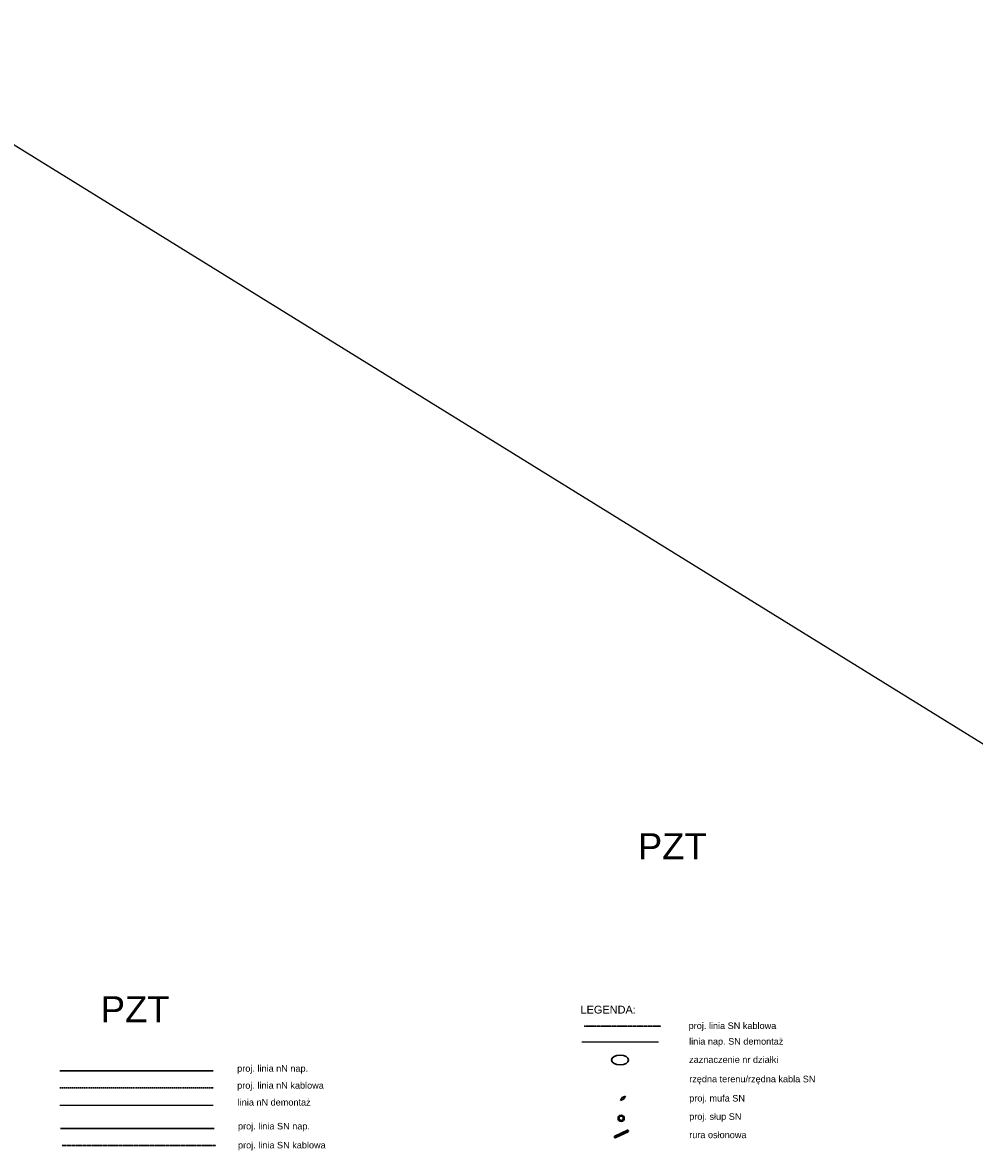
# Model space of a CAD drawing. Header units: metres. Extents: x -1993 to 4624, y 674 to 2411.
# Tile 4 of 14: x -1292 to -928, y 1545 to 1978. Entities that reach past the tile are written whole.
import ezdxf

# ---------------------------------------------------------------- set-up
doc = ezdxf.new("R2010")
doc.units = ezdxf.units.M
doc.linetypes.add('DASHDOT2', pattern=[0.5, 0.25, -0.125, 0, -0.125])
doc.linetypes.add('DASHED', pattern=[0.75, 0.5, -0.25])
for name, color, linetype, lineweight, true_color in [('# OBMBS-9x-19xxx __EI_opis_nN', 7, 'Continuous', 0, 0x007299), ('# OBMBS-9x-19xxx _nN PROJ. KABLE 04kV', 7, 'DASHED', 30, 0x007299), ('# OBMBS-9x-19xxx _nN PROJ. NAPOW 04kV', 7, 'Continuous', 30, 0x007299)]:
    doc.layers.add(name, color=color, linetype=linetype, lineweight=lineweight, true_color=true_color)
doc.layers.add('# OBMBS-9x-19xxx _EI_demontaż nN', color=7, linetype='Demontaż_(6m)', true_color=0x007299)
doc.layers.add('# OBMBS-9x-19xxx _EI_demontaż SN', color=1, linetype='Demontaż_(6m)')
for name, color, linetype, lineweight in [('# OBMBS-9x-19xxx _EI_przepusty', 1, 'DASHED', 15), ('# OBMBS-9x-19xxx _EI_tabelka', 250, 'Continuous', 25), ('# OBMBS-9x-19xxx _El_działki', 92, 'Continuous', 25), ('# OBMBS-9x-19xxx _SN PROJ. KABLE 15kV', 10, 'DASHDOT2', 30), ('# OBMBS-9x-19xxx _SN PROJ. NAPOW 15kV', 10, 'Continuous', 30)]:
    doc.layers.add(name, color=color, linetype=linetype, lineweight=lineweight)
doc.styles.add('linie', font='simplex.shx', dxfattribs={"height": 1})
doc.styles.get("Standard").update_dxf_attribs({"font": 'ARIAL.TTF'})
doc.linetypes.add('Demontaż_(6m)', pattern='A,6,["x",linie,S=2,R=0,X=-0.5238,Y=-0.66667],0', length=6)
doc.linetypes.add('FENCELINE5', pattern='A,8,-1,[148,AAA.SHX,S=1,R=0,X=0,Y=0],-1', length=10)

# ---------------------------------------------------------------- blocks, each defined once
blk = doc.blocks.new('słup SN')
at = {"layer": '# OBMBS-9x-19xxx _SN PROJ. NAPOW 15kV'}
for radius in [0.592, 0.409]:
    blk.add_circle((0, 0), radius, dxfattribs=at)
blk = doc.blocks.new('mufa SN')
at = {"layer": '# OBMBS-9x-19xxx _SN PROJ. KABLE 15kV', "linetype": 'ByBlock'}
for p, q in [((0, 0), (0.36, 0.57)), ((0, 0), (0.63, 0.23)), ((0.99, 0.8), (0.36, 0.57)), ((0.99, 0.8), (0.63, 0.23))]:
    blk.add_line(p, q, dxfattribs=at)
blk = doc.blocks.new('*U37')
at = {"layer": '# OBMBS-9x-19xxx _EI_przepusty', "color": 0, "linetype": 'ByBlock', "lineweight": 40}
for p, q in [((2.69, -0.25), (0.02, 0.12)), ((-0.02, -0.12), (2.66, -0.5))]:
    blk.add_line(p, q, dxfattribs=at)
for centre in [(0, 0), (2.67, -0.37)]:
    blk.add_ellipse(centre, major_axis=(0.017, 0.124), ratio=0.525623, dxfattribs=at)

msp = doc.modelspace()

# ---------------------------------------------------------------- linework, layer by layer
at = {"layer": '# OBMBS-9x-19xxx _EI_demontaż nN'}
msp.add_lwpolyline([(-1278.054, 1563.273), (-1219.3, 1563.273)], dxfattribs=at)
at = {"layer": '# OBMBS-9x-19xxx _EI_demontaż SN'}
msp.add_lwpolyline([(-1078.163, 1587.548), (-1048.786, 1587.548)], dxfattribs=at)
at = {"layer": '# OBMBS-9x-19xxx _El_działki', "linetype": 'Continuous', "lineweight": 30}
msp.add_ellipse((-1063.474, 1580.566), major_axis=(3.247, 0), ratio=0.5744681, dxfattribs=at)
at = {"layer": '# OBMBS-9x-19xxx _nN PROJ. KABLE 04kV', "color": 144, "true_color": 0x007299}
msp.add_lwpolyline([(-1278.054, 1569.911), (-1219.353, 1569.911)], dxfattribs=at)
at = {"layer": '# OBMBS-9x-19xxx _nN PROJ. NAPOW 04kV', "color": 4}
msp.add_lwpolyline([(-1278.054, 1576.415), (-1219.353, 1576.415)], dxfattribs=at)
at = {"layer": '# OBMBS-9x-19xxx _SN PROJ. KABLE 15kV'}
for points in [[(-1077.288, 1593.531), (-1047.887, 1593.531)], [(-1277.179, 1547.804), (-1218.377, 1547.804)]]:
    msp.add_lwpolyline(points, dxfattribs=at)
at = {"layer": '# OBMBS-9x-19xxx _SN PROJ. NAPOW 15kV'}
msp.add_lwpolyline([(-1277.835, 1554.299), (-1219.033, 1554.299)], dxfattribs=at)
msp.add_line((-1976.372, 2351.654), (655.941, 724.943))

# ---------------------------------------------------------------- block references
at = {"layer": '# OBMBS-9x-19xxx _EI_demontaż SN', "linetype": 'FENCELINE5', "xscale": 2, "yscale": 2, "zscale": 2}
msp.add_blockref('słup SN', (-1063.073, 1558.209), dxfattribs=at)
at = {"layer": '# OBMBS-9x-19xxx _SN PROJ. KABLE 15kV', "linetype": 'ByBlock', "xscale": 2, "yscale": 2, "zscale": 2}
msp.add_blockref('mufa SN', (-1063.387, 1565.087), dxfattribs=at)
at = {"layer": '# OBMBS-9x-19xxx _SN PROJ. KABLE 15kV', "linetype": 'ByBlock', "lineweight": 30, "xscale": 2, "yscale": 2, "zscale": 2, "rotation": 33.1316644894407}
msp.add_blockref('*U37', (-1065.43, 1551.051), dxfattribs=at)

# ---------------------------------------------------------------- texts
at = {"layer": '# OBMBS-9x-19xxx __EI_opis_nN', "linetype": 'FENCELINE5', "char_height": 10, "width": 58.81278, "attachment_point": 1}
for insert in [(-1056.678, 1667.392), (-1262.434, 1604.965)]:
    msp.add_mtext('PZT', dxfattribs=dict(at, insert=insert))
at = {"layer": '# OBMBS-9x-19xxx __EI_opis_nN', "char_height": 2.5, "width": 41.57153, "attachment_point": 1}
for s, insert in [('proj. linia nN nap.', (-1210.164, 1578.564)), ('proj. linia nN kablowa', (-1210.164, 1572.059)), ('linia nN demontaż', (-1209.978, 1565.593))]:
    msp.add_mtext(s, dxfattribs=dict(at, insert=insert))
at = {"layer": '# OBMBS-9x-19xxx _EI_demontaż SN', "char_height": 2.5, "attachment_point": 1}
for s, insert, width in [('linia nap. SN demontaż', (-1037.05, 1588.92), 41.57153), ('rzędna terenu/rzędna kabla SN', (-1037.009, 1574.496), 52.93875)]:
    msp.add_mtext(s, dxfattribs=dict(at, insert=insert, width=width))
at = {"layer": '# OBMBS-9x-19xxx _EI_tabelka', "linetype": 'FENCELINE5', "insert": (-1078.655, 1601.32), "char_height": 3, "width": 58.81278, "attachment_point": 1}
msp.add_mtext('LEGENDA:', dxfattribs=at)
at = {"layer": '# OBMBS-9x-19xxx _El_działki', "insert": (-1037.05, 1581.938), "char_height": 2.5, "width": 41.57153, "attachment_point": 1}
msp.add_mtext('zaznaczenie nr działki', dxfattribs=at)
at = {"layer": '# OBMBS-9x-19xxx _SN PROJ. KABLE 15kV', "char_height": 2.5, "attachment_point": 1}
for s, insert, width in [('proj. linia SN kablowa', (-1037.236, 1594.905), 41.57153), ('proj. mufa SN', (-1037.009, 1567.139), 52.93875), ('rura osłonowa', (-1037.009, 1553.102), 52.93875), ('proj. linia SN kablowa', (-1209.844, 1549.178), 41.57153)]:
    msp.add_mtext(s, dxfattribs=dict(at, insert=insert, width=width))
at = {"layer": '# OBMBS-9x-19xxx _SN PROJ. NAPOW 15kV', "char_height": 2.5, "attachment_point": 1}
for s, insert, width in [('proj. słup SN', (-1037.009, 1560.13), 52.93875), ('proj. linia SN nap.', (-1209.844, 1556.448), 41.57153)]:
    msp.add_mtext(s, dxfattribs=dict(at, insert=insert, width=width))

doc.saveas('drawing.dxf')
